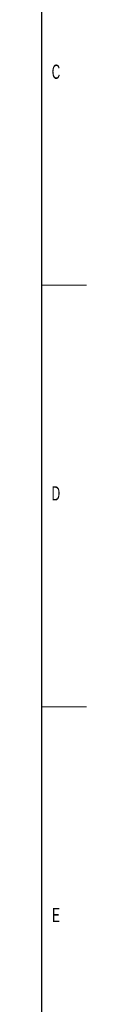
# Model space of a CAD drawing. Header units: millimetres. Extents: x 1 to 419, y 2 to 295.
# Tile 46 of 59: x 413.5 to 418.5, y 68.33 to 178.09. Entities that reach past the tile are written whole.
import ezdxf

# ---------------------------------------------------------------- set-up
doc = ezdxf.new("R2010")
doc.units = ezdxf.units.MM
doc.styles.add('SLDTEXTSTYLE0', font='TXT', dxfattribs={"width": 0.605})

msp = doc.modelspace()

# ---------------------------------------------------------------- linework, layer by layer
at = {"color": 7, "linetype": 'Continuous', "lineweight": 25}
msp.add_line((413.5, 289.5), (413.5, 7.5), dxfattribs=at)
at = {"color": 7, "linetype": 'Continuous', "lineweight": 18}
for p, q in [((418.501, 148.5), (413.499, 148.5)), ((413.5, 101.5), (418.5, 101.5))]:
    msp.add_line(p, q, dxfattribs=at)

# ---------------------------------------------------------------- texts
at = {"color": 7, "linetype": 'Continuous', "lineweight": 0, "char_height": 1.5875, "attachment_point": 2, "style": 'SLDTEXTSTYLE0'}
for s, insert in [('C', (415.1046, 173.0781)), ('D', (415.1046, 126.0781)), ('E', (415.1138, 79.0781))]:
    msp.add_mtext(s, dxfattribs=dict(at, insert=insert))

doc.saveas('drawing.dxf')
